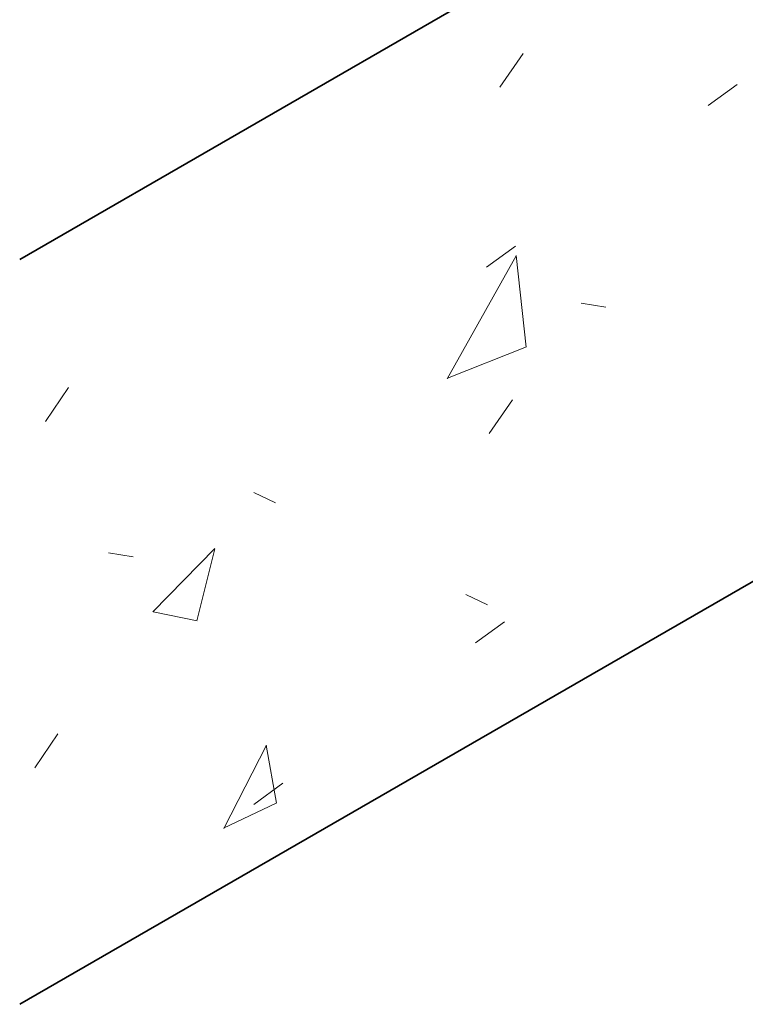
# Model space of a CAD drawing. Header units: inches. Extents: x -4136 to 1945, y -6639 to 12387.
# Tile 214 of 256: x -1210 to -1199, y 6192 to 6207. Entities that reach past the tile are written whole.
import ezdxf

# ---------------------------------------------------------------- set-up
doc = ezdxf.new("R2010")
doc.units = ezdxf.units.IN
doc.header["$MEASUREMENT"] = 0
doc.layers.add('S-FNDN', color=7, linetype='Continuous', lineweight=9)

msp = doc.modelspace()

# ---------------------------------------------------------------- hatches: boundary and pattern name
at = {"layer": 'S-FNDN', "lineweight": 18, "true_color": 0x7e7e7e}
h = msp.add_hatch(dxfattribs=at)
h.set_pattern_fill('FP_15', color=8, style=0, pattern_type=2)
h.set_pattern_definition([(62.892, (-1241.639, 6270.671), (9.7382, 4.6381), [1.436, -15.8]), (25.47, (-1241.639, 6270.671), (-1.8834, 10.7044), [0.899, -9.887]), (99.981, (-1240.828, 6271.058), (7.8537, 15.3424), [0.906, -9.963]), (60.684, (-1241.639, 6273.807), (14.4891, 5.7708), [2.16, -23.757]), (96.106, (-1240.432, 6274.287), (12.6894, 22.597), [1.41, -15.512]), (21.716, (-1241.639, 6273.807), (12.6896, 22.597), [1.3, -14.297]), (45.584, (-1240.282, 6273.807), (8.10354, -1.63293), [1.358, -14.941]), (348.607, (-1240.282, 6273.807), (3.3034, 13.275), [0.689, -7.578]), (76.026, (-1239.606, 6273.67), (11.4069, 11.642), [1.14, -12.54]), (55.653, (-1241.639, 6270.671), (0.16523, 5.31442), [0.63, -11.817, 0.63, -12.161, -12.648]), (55.653, (-1241.639, 6270.671), (0.16523, 5.31442), [-25.238, 0.63, -12.018]), (36.106, (-1241.639, 6270.671), (3.57124, 8.24512), [0.55, -5.814, 0.55, -10.063, -4.207]), (36.106, (-1241.639, 6270.671), (3.57124, 8.24512), [-16.977, 0.55, -3.657]), (351.006, (-1244.667, 6268.923), (7.24703, 3.83117), [0.383, -2.516, 0.383, -8.66, -11.999]), (351.006, (-1244.667, 6268.923), (7.24703, 3.83117), [-11.941, 0.383, -11.616]), (334.325, (-1246.024, 6268.139), (7.9174, 6.141), [0.367, -3.243, 0.367, -5.387, -8.163]), (334.325, (-1246.024, 6268.139), (7.9174, 6.141), [-9.363, 0.367, -7.797])])
h.paths.add_polyline_path([(-1210.21148, 6191.61942), (-1188.99828, 6203.86687), (-1188.99828, 6215.29782), (-1210.21148, 6203.05037), (-1210.21148, 6202.49439)], flags=0)

# ---------------------------------------------------------------- linework, layer by layer
at = {"layer": 'S-FNDN', "lineweight": 35}
for p, q in [((-1188.99828, 6215.29782), (-1210.21148, 6203.05037)), ((-1210.21148, 6191.61942), (-1188.99828, 6203.86687))]:
    msp.add_line(p, q, dxfattribs=at)

doc.saveas('drawing.dxf')
